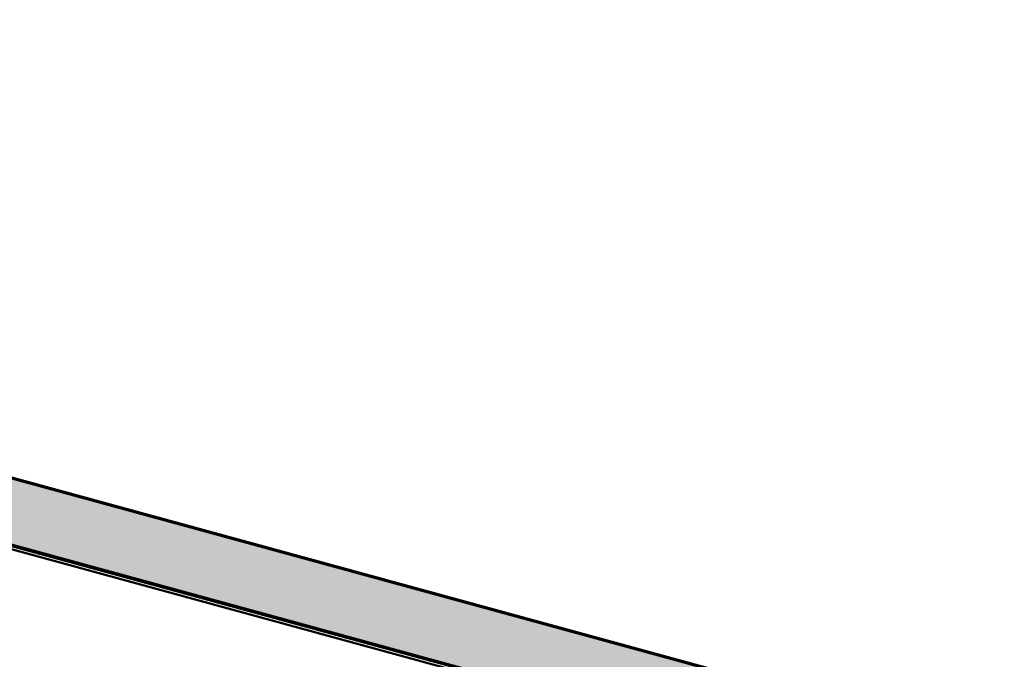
# Model space of a CAD drawing. Header units: millimetres. Extents: x 87779 to 155382, y -9103 to 37066.
# Tile 119 of 128: x 110672 to 113121, y 20811 to 22402. Entities that reach past the tile are written whole.
import ezdxf

# ---------------------------------------------------------------- set-up
doc = ezdxf.new("R2010")
doc.units = ezdxf.units.MM
for name, color, linetype, lineweight in [('0-2', 210, 'Continuous', 5), ('A21-----2', 130, 'Continuous', 70), ('A22-----5', 1, 'Continuous', 50), ('A29-----5', 135, 'Continuous', 9)]:
    doc.layers.add(name, color=color, linetype=linetype, lineweight=lineweight)

# ---------------------------------------------------------------- blocks, each defined once
blk = doc.blocks.new('HSR-D_ABT_ARCH_Interieur_rvt-2-Werkcafe Pantry Axo')
at = {"layer": 'A29-----5'}
h = blk.add_hatch(dxfattribs=at)
h.set_pattern_fill('FP_5', color=256, style=0, pattern_type=2)
h.set_pattern_definition([(25.868, (-98102.49, 16311.64), (-114.905, 55.7134), []), (154.132, (-98102.49, 16311.64), (-114.905, -55.7134), []), (13.877, (-98102.489, 16311.644), (49.117564, 19.20893), [2, -95.24, 2, -52.884, -11.931]), (13.877, (-98102.489, 16311.644), (49.117564, 19.20893), [-152.125, 2, -9.931]), (37.81, (-98102.489, 16311.644), (21.697513, 28.731862), [1.462, -69.168, 1.462, -70.04, -8.72]), (37.81, (-98102.489, 16311.644), (21.697513, 28.731862), [-142.131, 1.462, -7.258]), (71.91, (-98102.489, 16311.644), (-3.179345, 30.55874), [1.098, -51.298, 1.098, -28.571, -6.55]), (71.91, (-98102.489, 16311.644), (-3.179345, 30.55874), [-82.065, 1.098, -5.452])])
h.paths.add_polyline_path([(-97053.9, 20459.2), (-96906.6, 20586), (-103548.5, 22401.9), (-103695.8, 22275.2), (-97062.4, 20461.6)])
at = {"layer": 'A21-----2'}
for p, q in [((-96906.6, 20586), (-103548.5, 22401.9)), ((-103695.8, 22275.2), (-97053.9, 20459.2))]:
    blk.add_line(p, q, dxfattribs=at)

msp = doc.modelspace()

# ---------------------------------------------------------------- linework, layer by layer
at = {"layer": 'A22-----5'}
for p, q in [((112992.2, 20455.7), (106202.2, 22312.1)), ((106192.4, 22303.6), (112964.9, 20452))]:
    msp.add_line(p, q, dxfattribs=at)

# ---------------------------------------------------------------- block references
at = {"layer": '0-2'}
msp.add_blockref('HSR-D_ABT_ARCH_Interieur_rvt-2-Werkcafe Pantry Axo', (210027.3, 0), dxfattribs=at)

doc.saveas('drawing.dxf')
